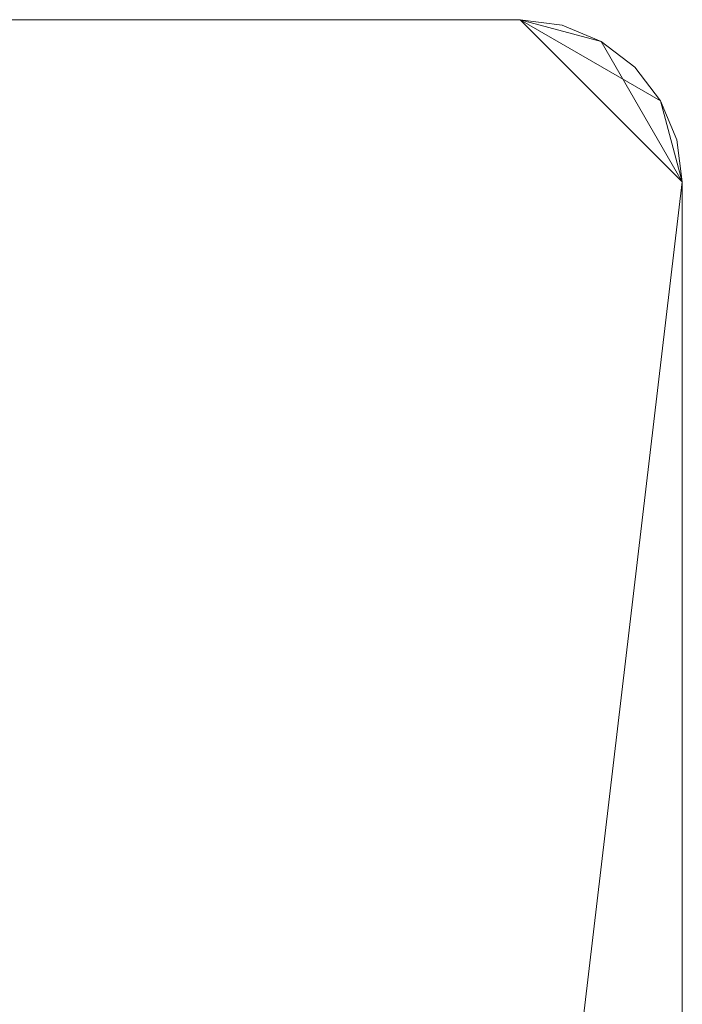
# Model space of a CAD drawing. Header units: millimetres. Extents: x -15489 to 15034, y -13406 to 13375.
# Tile 9 of 35: x -260 to -178, y -2864 to -2743. Entities that reach past the tile are written whole.
import ezdxf

# ---------------------------------------------------------------- set-up
doc = ezdxf.new("R2010")
doc.units = ezdxf.units.MM
doc.layers.add('P-SANR-FIXT', color=6, linetype='Continuous', lineweight=9)

# ---------------------------------------------------------------- blocks, each defined once
blk = doc.blocks.new('FFAS4956-601440BT0_REVIT - EasySET Exposed Auto Temperature Shower-394845-_3D_')
at = {"layer": 'P-SANR-FIXT'}
mesh = blk.add_polyface(dxfattribs=at)
corners = [(-28.5, 472.55, 1153), (-27.82, 467.37, 1153), (-25.82, 462.55, 1153), (-22.64, 458.41, 1153), (-18.5, 455.23, 1153), (-13.68, 453.23, 1153), (-8.5, 452.55, 1153), (258.5, 452.55, 1153), (263.68, 453.23, 1153), (268.5, 455.23, 1153), (272.64, 458.41, 1153), (275.82, 462.55, 1153), (277.82, 467.37, 1153), (278.5, 472.55, 1153), (278.5, 621.55, 1153), (277.82, 626.72, 1153), (275.82, 631.55, 1153), (272.64, 635.69, 1153), (268.5, 638.87, 1153), (263.68, 640.87, 1153), (258.5, 641.55, 1153), (-8.5, 641.55, 1153), (-13.68, 640.87, 1153), (-18.5, 638.87, 1153), (-22.64, 635.69, 1153), (-25.82, 631.55, 1153), (-27.82, 626.72, 1153), (-28.5, 621.55, 1153)]
mesh.append_faces([[corners[k] for k in face] for face in [(17, 14, 15, 16)]], dxfattribs={"vtx0": -1})
mesh.append_faces([[corners[k] for k in face] for face in [(0, 21, 27)]], dxfattribs={"vtx0": -1, "vtx1": -1})
mesh.append_faces([[corners[k] for k in face] for face in [(14, 17, 18)]], dxfattribs={"vtx0": -1, "vtx2": -1})
mesh.append_faces([[corners[k] for k in face] for face in [(7, 13, 14, 20)]], dxfattribs={"vtx0": -1, "vtx2": -1, "vtx3": -1})
mesh.append_faces([[corners[k] for k in face] for face in [(14, 18, 19, 20)]], dxfattribs={"vtx0": -1, "vtx3": -1})
mesh.append_faces([[corners[k] for k in face] for face in [(12, 13, 7, 11), (20, 21, 7)]], dxfattribs={"vtx1": -1, "vtx2": -1})
mesh.append_faces([[corners[k] for k in face] for face in [(6, 7, 21, 0), (23, 24, 27, 21)]], dxfattribs={"vtx1": -1, "vtx2": -1, "vtx3": -1})
mesh.append_faces([[corners[k] for k in face] for face in [(9, 10, 11), (0, 1, 2), (21, 22, 23)]], dxfattribs={"vtx2": -1})
mesh.append_faces([[corners[k] for k in face] for face in [(7, 8, 9, 11), (4, 5, 6, 0), (2, 3, 4, 0)]], dxfattribs={"vtx2": -1, "vtx3": -1})
mesh.append_faces([[corners[k] for k in face] for face in [(24, 25, 26, 27)]], dxfattribs={"vtx3": -1})
mesh = blk.add_polyface(dxfattribs=at)
corners = [(-28.5, 472.55, 1143), (-28.5, 621.55, 1143), (-27.82, 626.72, 1143), (-25.82, 631.55, 1143), (-22.64, 635.69, 1143), (-18.5, 638.87, 1143), (-13.68, 640.87, 1143), (-8.5, 641.55, 1143), (258.5, 641.55, 1143), (263.68, 640.87, 1143), (268.5, 638.87, 1143), (272.64, 635.69, 1143), (275.82, 631.55, 1143), (277.82, 626.72, 1143), (278.5, 621.55, 1143), (278.5, 472.55, 1143), (277.82, 467.37, 1143), (275.82, 462.55, 1143), (272.64, 458.41, 1143), (268.5, 455.23, 1143), (263.68, 453.23, 1143), (258.5, 452.55, 1143), (-8.5, 452.55, 1143), (-13.68, 453.23, 1143), (-18.5, 455.23, 1143), (-22.64, 458.41, 1143), (-25.82, 462.55, 1143), (-27.82, 467.37, 1143)]
mesh.append_faces([[corners[k] for k in face] for face in [(19, 17, 18)]], dxfattribs={"vtx0": -1})
mesh.append_faces([[corners[k] for k in face] for face in [(1, 7, 0), (21, 17, 19, 20)]], dxfattribs={"vtx0": -1, "vtx1": -1})
mesh.append_faces([[corners[k] for k in face] for face in [(14, 10, 11), (21, 14, 15)]], dxfattribs={"vtx0": -1, "vtx2": -1})
mesh.append_faces([[corners[k] for k in face] for face in [(21, 7, 8, 14), (7, 21, 22, 0)]], dxfattribs={"vtx0": -1, "vtx2": -1, "vtx3": -1})
mesh.append_faces([[corners[k] for k in face] for face in [(14, 8, 9, 10), (21, 15, 16, 17), (22, 26, 27, 0)]], dxfattribs={"vtx0": -1, "vtx3": -1})
mesh.append_faces([[corners[k] for k in face] for face in [(4, 5, 1)]], dxfattribs={"vtx1": -1, "vtx2": -1})
mesh.append_faces([[corners[k] for k in face] for face in [(12, 13, 14, 11), (2, 3, 4, 1), (22, 23, 24)]], dxfattribs={"vtx2": -1})
mesh.append_faces([[corners[k] for k in face] for face in [(5, 6, 7, 1), (24, 25, 26, 22)]], dxfattribs={"vtx2": -1, "vtx3": -1})
mesh = blk.add_polyface(dxfattribs=at)
corners = [(-28.5, 621.55, 1153), (-28.5, 621.55, 1143), (-28.5, 472.55, 1143), (-28.5, 472.55, 1153)]
mesh.append_faces([[corners[k] for k in face] for face in [(0, 1, 2, 3)]])
mesh = blk.add_polyface(dxfattribs=at)
corners = [(-8.5, 452.55, 1153), (-13.68, 453.23, 1153), (-18.5, 455.23, 1153), (-22.64, 458.41, 1153), (-25.82, 462.55, 1153), (-27.82, 467.37, 1153), (-28.5, 472.55, 1153), (-28.5, 472.55, 1143), (-27.82, 467.37, 1143), (-25.82, 462.55, 1143), (-22.64, 458.41, 1143), (-18.5, 455.23, 1143), (-13.68, 453.23, 1143), (-8.5, 452.55, 1143)]
mesh.append_faces([[corners[k] for k in face] for face in [(7, 8, 5, 6), (0, 1, 12, 13)]], dxfattribs={"vtx1": -1})
mesh.append_faces([[corners[k] for k in face] for face in [(8, 9, 4, 5), (3, 4, 9, 10), (10, 11, 2, 3), (11, 12, 1, 2)]], dxfattribs={"vtx1": -1, "vtx3": -1})
mesh = blk.add_polyface(dxfattribs=at)
corners = [(-8.5, 452.55, 1153), (-8.5, 452.55, 1143), (258.5, 452.55, 1143), (258.5, 452.55, 1153)]
mesh.append_faces([[corners[k] for k in face] for face in [(0, 1, 2, 3)]])

msp = doc.modelspace()

# ---------------------------------------------------------------- block references
at = {"layer": 'P-SANR-FIXT', "rotation": 180}
msp.add_blockref('FFAS4956-601440BT0_REVIT - EasySET Exposed Auto Temperature Shower-394845-_3D_', (-206.87, -2290.12), dxfattribs=at)

doc.saveas('drawing.dxf')
